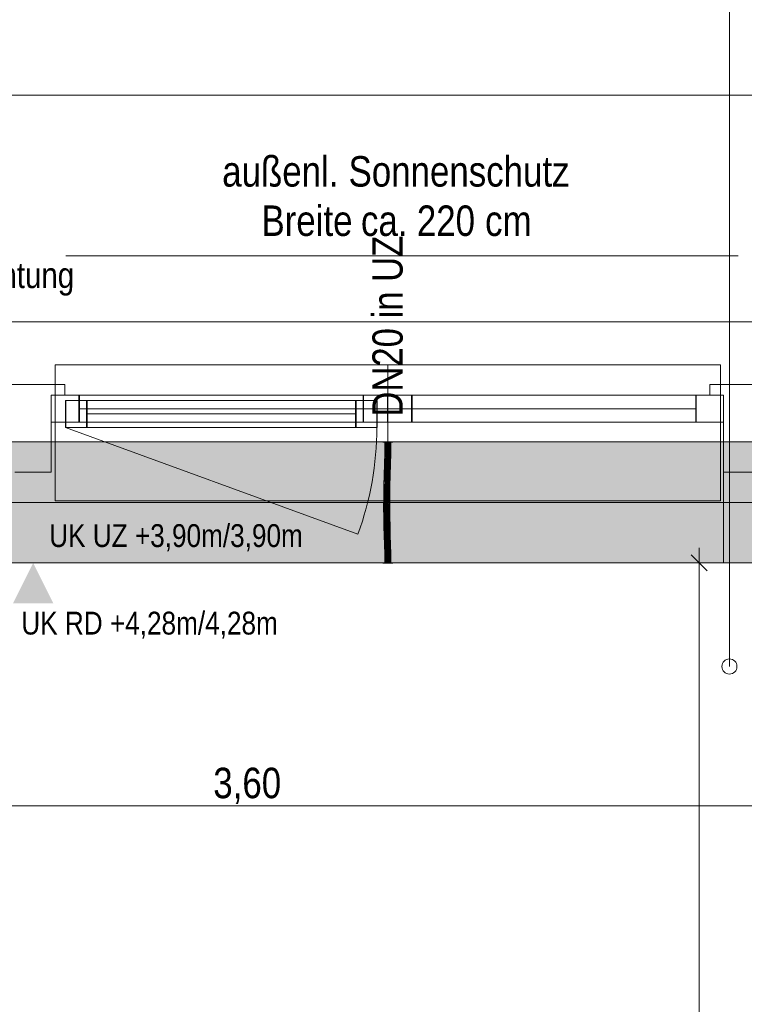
# Model space of a CAD drawing. Extents: x -720 to 300, y 62 to 1162.
# Tile 91 of 256: x -510 to -462, y 967 to 1032. Entities that reach past the tile are written whole.
import ezdxf
from ezdxf.lldxf.tags import DXFTag

# ---------------------------------------------------------------- set-up
doc = ezdxf.new("R2010")
doc.units = 0
doc.layers.get('0').update_dxf_attribs({"lineweight": 13})
for name, color, linetype, lineweight, true_color in [('00_Beschriftung UZ', 3, 'Continuous', 35, 0x00ff00), ('30 -33 Aussenwände- 7 Fassade_ Elemente', 7, 'Continuous', 9, 0x00aacc), ('30 -35 Decken- 1 Konstruktion-Träger- Stahlbeton', 7, 'Continuous', 13, 0x33aa00), ('70 -72 Beschriftung- 2 Beschriftung Bauteile', 7, 'Continuous', 9, 0x9999ff), ('70 -75 Raumstempel-2 Verweislinie', 7, 'Continuous', 9, 0xff6600), ('70 -76 Bemaßung- 2 Allgemein', 9, 'Continuous', 5, 0x808080), ('E_Leerrohr 20', 7, 'Continuous', 13, 0xcc0099), ('E_Leerrohr 20-Shading', 7, 'Continuous', 13, 0xcc0099), ('iwb_Schraffur_Unterzug', 7, 'Continuous', 5, 0xffffcc)]:
    doc.layers.add(name, color=color, linetype=linetype, lineweight=lineweight, true_color=true_color)
for name, color, linetype, lineweight in [('30 -33 Aussenwände- 8 Sonnenschutz', 7, 'Continuous', 9), ('70 -71 Achsen- 1 Gebäudeachsen', 7, 'STRICHPUNKT2-A06G93UB8I', 18), ('Detailelementbeschriftung', 7, 'Continuous', 9), ('Keine-1', 7, 'Continuous', 15)]:
    doc.layers.add(name, color=color, linetype=linetype, lineweight=lineweight)
doc.styles.get("Standard").update_dxf_attribs({"font": 'ARIALN.TTF'})
tags = doc.linetypes.add('fein_strichliert-A06G93UC8I', pattern=[4, 1, -2, 1]).pattern_tags.tags
tags[8:9] = [DXFTag(74, 4), DXFTag(75, 0), DXFTag(340, '0'), DXFTag(46, 0.0), DXFTag(50, 0.0), DXFTag(44, 0.0), DXFTag(45, 0.0)]
tags[6:7] = [DXFTag(74, 4), DXFTag(75, 0), DXFTag(340, '0'), DXFTag(46, 0.0), DXFTag(50, 0.0), DXFTag(44, 0.0), DXFTag(45, 0.0)]
tags[4:5] = [DXFTag(74, 4), DXFTag(75, 0), DXFTag(340, '0'), DXFTag(46, 0.0), DXFTag(50, 0.0), DXFTag(44, 0.0), DXFTag(45, 0.0)]
tags = doc.linetypes.add('STRICHPUNKT2', pattern=[12.7, 6.35, -3.175, 0, -3.175]).pattern_tags.tags
tags[10:11] = [DXFTag(74, 4), DXFTag(75, 0), DXFTag(340, '0'), DXFTag(46, 0.0), DXFTag(50, 0.0), DXFTag(44, 0.0), DXFTag(45, 0.0)]
tags[8:9] = [DXFTag(74, 4), DXFTag(75, 0), DXFTag(340, '0'), DXFTag(46, 0.0), DXFTag(50, 0.0), DXFTag(44, 0.0), DXFTag(45, 0.0)]
tags[6:7] = [DXFTag(74, 4), DXFTag(75, 0), DXFTag(340, '0'), DXFTag(46, 0.0), DXFTag(50, 0.0), DXFTag(44, 0.0), DXFTag(45, 0.0)]
tags[4:5] = [DXFTag(74, 4), DXFTag(75, 0), DXFTag(340, '0'), DXFTag(46, 0.0), DXFTag(50, 0.0), DXFTag(44, 0.0), DXFTag(45, 0.0)]
tags = doc.linetypes.add('STRICHPUNKT2-A06G93UB8I', pattern=[12.7, 6.35, -3.175, 0, -3.175]).pattern_tags.tags
tags[10:11] = [DXFTag(74, 4), DXFTag(75, 0), DXFTag(340, '0'), DXFTag(46, 0.0), DXFTag(50, 0.0), DXFTag(44, 0.0), DXFTag(45, 0.0)]
tags[8:9] = [DXFTag(74, 4), DXFTag(75, 0), DXFTag(340, '0'), DXFTag(46, 0.0), DXFTag(50, 0.0), DXFTag(44, 0.0), DXFTag(45, 0.0)]
tags[6:7] = [DXFTag(74, 4), DXFTag(75, 0), DXFTag(340, '0'), DXFTag(46, 0.0), DXFTag(50, 0.0), DXFTag(44, 0.0), DXFTag(45, 0.0)]
tags[4:5] = [DXFTag(74, 4), DXFTag(75, 0), DXFTag(340, '0'), DXFTag(46, 0.0), DXFTag(50, 0.0), DXFTag(44, 0.0), DXFTag(45, 0.0)]

# ---------------------------------------------------------------- blocks, each defined once
blk = doc.blocks.new('Shading-A06G93TR8I', base_point=(-485.948, 996.688))
at = {"layer": 'E_Leerrohr 20-Shading', "color": 213, "true_color": 0xd67fc0}
for points in [[(-485.953, 995.9), (-485.955, 996.688), (-486.153, 995.9), (-486.153, 996.688)], [(-485.953, 995.9), (-485.953, 996.688), (-485.955, 996.688)], [(-485.948, 996.688), (-485.953, 995.9), (-485.762, 996.512), (-485.753, 995.9)], [(-485.948, 996.688), (-485.953, 996.688), (-485.953, 995.9)], [(-485.948, 996.688), (-485.762, 996.512), (-485.769, 996.688)], [(-485.762, 996.512), (-485.765, 996.688), (-485.769, 996.688)], [(-485.753, 995.9), (-485.753, 996.688), (-485.765, 996.688)], [(-486.061, 995.9), (-486.283, 995.9), (-486.061, 995.888), (-486.283, 995.888)], [(-486.045, 995.888), (-486.045, 995.9), (-486.061, 995.888), (-486.061, 995.9)], [(-485.953, 995.888), (-485.953, 995.9), (-486.045, 995.888), (-486.045, 995.9)], [(-485.888, 995.9), (-485.953, 995.9), (-485.888, 995.888), (-485.953, 995.888)], [(-485.731, 995.888), (-485.731, 995.9), (-485.888, 995.888), (-485.888, 995.9)], [(-485.623, 995.888), (-485.623, 995.9), (-485.731, 995.888), (-485.731, 995.9)]]:
    blk.add_solid(points, dxfattribs=at)
blk = doc.blocks.new('Shading-A06G93TT8I', base_point=(-486.009, 1003.112))
at = {"layer": 'E_Leerrohr 20-Shading', "color": 213, "true_color": 0xd67fc0}
for points in [[(-486.18, 1003.912), (-486.283, 1003.912), (-486.18, 1003.9), (-486.283, 1003.9)], [(-486.108, 1003.9), (-486.108, 1003.912), (-486.18, 1003.9), (-486.18, 1003.912)], [(-486.009, 1003.112), (-486.153, 1003.9), (-486.153, 1003.112)], [(-486.009, 1003.112), (-486.012, 1003.393), (-486.153, 1003.9), (-486.022, 1003.9)], [(-486.094, 1003.9), (-486.094, 1003.912), (-486.108, 1003.9), (-486.108, 1003.912)], [(-486.065, 1003.912), (-486.094, 1003.912), (-486.065, 1003.9), (-486.094, 1003.9)], [(-486.045, 1003.912), (-486.065, 1003.912), (-486.045, 1003.9), (-486.065, 1003.9)], [(-486.042, 1003.9), (-486.042, 1003.912), (-486.045, 1003.9), (-486.045, 1003.912)], [(-486.04, 1003.912), (-486.042, 1003.912), (-486.04, 1003.9), (-486.042, 1003.9)], [(-486.04, 1003.9), (-485.953, 1003.9), (-486.04, 1003.912), (-485.953, 1003.912)], [(-486.012, 1003.393), (-486.016, 1003.9), (-486.022, 1003.9)], [(-485.997, 1003.112), (-486.002, 1003.9), (-486.009, 1003.112), (-486.016, 1003.9)], [(-485.973, 1003.9), (-486.002, 1003.9), (-485.971, 1003.112), (-485.997, 1003.112)], [(-485.953, 1003.9), (-485.973, 1003.9), (-485.953, 1003.468), (-485.954, 1003.322)], [(-485.954, 1003.322), (-485.973, 1003.9), (-485.955, 1003.112), (-485.971, 1003.112)], [(-485.954, 1003.322), (-485.953, 1003.295), (-485.953, 1003.468)], [(-485.888, 1003.912), (-485.953, 1003.912), (-485.888, 1003.9), (-485.953, 1003.9)], [(-485.904, 1003.9), (-485.953, 1003.9), (-485.95, 1003.112), (-485.953, 1003.295)], [(-485.904, 1003.9), (-485.95, 1003.112), (-485.909, 1003.112)], [(-485.904, 1003.9), (-485.909, 1003.112), (-485.835, 1003.9), (-485.847, 1003.112)], [(-485.742, 1003.9), (-485.743, 1003.912), (-485.888, 1003.9), (-485.888, 1003.912)], [(-485.835, 1003.9), (-485.847, 1003.112), (-485.801, 1003.9), (-485.817, 1003.112)], [(-485.817, 1003.112), (-485.753, 1003.112), (-485.801, 1003.9), (-485.753, 1003.9)], [(-485.738, 1003.912), (-485.743, 1003.912), (-485.738, 1003.9), (-485.742, 1003.9)], [(-485.682, 1003.9), (-485.682, 1003.912), (-485.738, 1003.9), (-485.738, 1003.912)], [(-485.682, 1003.9), (-485.623, 1003.9), (-485.682, 1003.912), (-485.623, 1003.912)], [(-485.953, 1003.295), (-485.954, 1003.322), (-485.954, 1003.112), (-485.955, 1003.112)], [(-485.954, 1003.112), (-485.953, 1003.112), (-485.953, 1003.295)], [(-485.953, 1003.295), (-485.953, 1003.112), (-485.95, 1003.112)]]:
    blk.add_solid(points, dxfattribs=at)
blk = doc.blocks.new('Shading-A06G93TV8I', base_point=(-486.053, 1003.177))
at = {"layer": 'E_Leerrohr 20-Shading', "color": 223, "true_color": 0xc67fb4}
for points in [[(-486.094, 1003.9), (-486.153, 1003.9), (-486.101, 1003.177), (-486.159, 1003.178)], [(-485.797, 1003.9), (-485.812, 1003.9), (-485.806, 1003.173), (-485.818, 1003.173)], [(-485.806, 1003.173), (-485.788, 1003.173), (-485.797, 1003.9), (-485.777, 1003.9)], [(-485.777, 1003.9), (-485.788, 1003.173), (-485.767, 1003.9), (-485.779, 1003.173)], [(-485.767, 1003.9), (-485.779, 1003.173), (-485.753, 1003.9), (-485.764, 1003.172)], [(-485.764, 1003.172), (-485.759, 1003.172), (-485.753, 1003.9)], [(-486.101, 1003.177), (-486.159, 1003.178), (-486.116, 1002.454), (-486.174, 1002.455)], [(-485.806, 1003.173), (-485.818, 1003.173), (-485.826, 1002.447), (-485.833, 1002.447)], [(-485.81, 1003.037), (-485.826, 1002.447), (-485.824, 1002.447)], [(-485.806, 1003.173), (-485.81, 1003.037), (-485.81, 1002.446), (-485.824, 1002.447)], [(-485.788, 1003.173), (-485.81, 1002.446), (-485.779, 1003.173), (-485.802, 1002.446)], [(-485.806, 1003.173), (-485.81, 1002.446), (-485.788, 1003.173)], [(-485.779, 1003.173), (-485.802, 1002.446), (-485.764, 1003.172), (-485.79, 1002.446)], [(-485.79, 1002.446), (-485.775, 1002.446), (-485.764, 1003.172), (-485.759, 1003.172)], [(-486.116, 1002.454), (-486.174, 1002.455), (-486.136, 1001.729), (-486.194, 1001.731)], [(-485.826, 1002.447), (-485.833, 1002.447), (-485.851, 1001.722), (-485.853, 1001.722)], [(-485.826, 1002.447), (-485.851, 1001.722), (-485.824, 1002.447), (-485.847, 1001.722)], [(-485.847, 1001.722), (-485.837, 1001.721), (-485.824, 1002.447), (-485.81, 1002.446)], [(-485.81, 1002.446), (-485.837, 1001.721), (-485.802, 1002.446), (-485.83, 1001.721)], [(-485.802, 1002.446), (-485.83, 1001.721), (-485.79, 1002.446), (-485.824, 1001.721)], [(-485.824, 1001.721), (-485.794, 1001.72), (-485.79, 1002.446), (-485.775, 1002.446)], [(-486.143, 1001.462), (-486.136, 1001.729), (-486.201, 1001.463), (-486.194, 1001.731)], [(-485.851, 1001.722), (-485.853, 1001.722), (-485.86, 1001.46)], [(-485.855, 1001.589), (-485.86, 1001.46), (-485.859, 1001.454)], [(-485.847, 1001.722), (-485.859, 1001.454), (-485.857, 1001.428)], [(-485.847, 1001.722), (-485.851, 1001.722), (-485.859, 1001.454), (-485.855, 1001.589)], [(-485.857, 1001.428), (-485.85, 1001.361), (-485.847, 1001.722), (-485.837, 1001.721)], [(-485.837, 1001.721), (-485.85, 1001.361), (-485.83, 1001.721), (-485.845, 1001.316)], [(-485.824, 1001.721), (-485.83, 1001.721), (-485.835, 1001.46), (-485.84, 1001.46)], [(-485.794, 1001.72), (-485.824, 1001.721), (-485.801, 1001.46), (-485.835, 1001.46)], [(-486.164, 1001.004), (-486.213, 1001.005), (-486.187, 1000.278), (-486.227, 1000.278)], [(-486.213, 1001.005), (-486.164, 1001.004), (-486.201, 1001.463), (-486.143, 1001.462)], [(-486.168, 1000.278), (-486.155, 1001.004), (-486.187, 1000.278), (-486.164, 1001.004)], [(-485.883, 1000.274), (-485.863, 1000.997), (-485.885, 1000.274), (-485.87, 1000.998)], [(-485.87, 1000.998), (-485.872, 1000.998), (-485.885, 1000.274)], [(-485.863, 1000.997), (-485.883, 1000.274), (-485.869, 1000.602), (-485.879, 1000.274)], [(-485.869, 1000.602), (-485.878, 1000.274), (-485.813, 1000.996), (-485.827, 1000.274)], [(-485.859, 1001.454), (-485.86, 1001.46), (-485.872, 1000.998)], [(-485.857, 1001.428), (-485.859, 1001.454), (-485.87, 1000.998), (-485.872, 1000.998)], [(-485.87, 1000.998), (-485.863, 1000.997), (-485.857, 1001.428), (-485.85, 1001.361)], [(-485.869, 1000.602), (-485.813, 1000.996), (-485.856, 1000.997)], [(-485.857, 1000.997), (-485.869, 1000.602), (-485.856, 1000.997)], [(-485.863, 1000.997), (-485.869, 1000.602), (-485.857, 1000.997)], [(-485.85, 1001.361), (-485.863, 1000.997), (-485.845, 1001.316), (-485.857, 1000.997)], [(-485.845, 1001.316), (-485.857, 1000.997), (-485.843, 1001.291), (-485.856, 1000.997)], [(-485.856, 1000.997), (-485.813, 1000.996), (-485.843, 1001.291)], [(-485.835, 1001.46), (-485.84, 1001.46), (-485.843, 1001.291), (-485.845, 1001.316)], [(-485.801, 1001.46), (-485.835, 1001.46), (-485.813, 1000.996), (-485.843, 1001.291)], [(-486.229, 999.745), (-486.191, 999.746), (-486.227, 1000.278), (-486.187, 1000.278)], [(-486.191, 999.746), (-486.171, 999.746), (-486.187, 1000.278), (-486.168, 1000.278)], [(-485.883, 1000.274), (-485.885, 1000.274), (-485.888, 999.749)], [(-485.878, 1000.274), (-485.884, 999.75), (-485.827, 1000.274), (-485.829, 999.75)], [(-485.883, 999.911), (-485.881, 999.985), (-485.884, 1000.128), (-485.883, 1000.274)], [(-485.883, 1000.274), (-485.881, 999.985), (-485.879, 1000.274)], [(-485.881, 999.985), (-485.878, 1000.274), (-485.879, 1000.274)], [(-485.879, 1000.274), (-485.878, 1000.274), (-485.869, 1000.602)], [(-486.171, 999.551), (-486.171, 999.746), (-486.23, 999.551), (-486.229, 999.745)], [(-486.171, 999.551), (-486.23, 999.551), (-486.164, 998.94), (-486.222, 998.939)], [(-485.888, 999.749), (-485.889, 999.552), (-485.887, 999.747)], [(-485.889, 999.552), (-485.886, 999.552), (-485.887, 999.747), (-485.884, 999.737)], [(-485.886, 999.552), (-485.889, 999.552), (-485.88, 998.945), (-485.881, 998.945)], [(-485.884, 1000.128), (-485.888, 999.749), (-485.887, 999.747)], [(-485.887, 999.747), (-485.883, 999.911), (-485.886, 999.911)], [(-485.884, 999.737), (-485.882, 999.911), (-485.887, 999.747), (-485.883, 999.911)], [(-485.883, 999.911), (-485.884, 1000.128), (-485.886, 999.911)], [(-485.886, 999.552), (-485.83, 999.552), (-485.884, 999.737)], [(-485.822, 998.947), (-485.83, 999.552), (-485.88, 998.945), (-485.886, 999.552)], [(-485.884, 999.75), (-485.884, 999.737), (-485.829, 999.75), (-485.83, 999.552)], [(-485.882, 999.911), (-485.881, 999.985), (-485.883, 999.911)], [(-486.164, 998.94), (-486.222, 998.939), (-486.149, 998.331), (-486.207, 998.329)], [(-485.822, 998.947), (-485.881, 998.945), (-485.807, 998.34), (-485.866, 998.338)], [(-486.149, 998.331), (-486.207, 998.329), (-486.131, 997.722), (-486.189, 997.72)], [(-485.807, 998.34), (-485.866, 998.338), (-485.789, 997.732), (-485.848, 997.73)], [(-486.131, 997.722), (-486.189, 997.72), (-486.113, 997.114), (-486.172, 997.112)], [(-485.789, 997.732), (-485.848, 997.73), (-485.772, 997.122), (-485.83, 997.121)], [(-486.113, 997.114), (-486.172, 997.112), (-486.1, 996.507), (-486.158, 996.506)], [(-485.772, 997.122), (-485.83, 997.121), (-485.758, 996.512), (-485.817, 996.511)], [(-486.1, 996.507), (-486.158, 996.506), (-486.094, 995.9), (-486.153, 995.9)], [(-485.758, 996.512), (-485.817, 996.511), (-485.753, 995.9), (-485.812, 995.9)]]:
    blk.add_solid(points, dxfattribs=at)
at = {"layer": 'E_Leerrohr 20-Shading', "color": 231, "true_color": 0xe17fc9}
for points in [[(-486.097, 1003.177), (-486.075, 1003.9), (-486.101, 1003.177), (-486.083, 1003.9)], [(-486.083, 1003.9), (-486.094, 1003.9), (-486.101, 1003.177)], [(-486.053, 1003.177), (-486.06, 1003.9), (-486.097, 1003.177), (-486.075, 1003.9)], [(-486.032, 1003.176), (-486.036, 1003.9), (-486.053, 1003.177), (-486.06, 1003.9)], [(-485.988, 1003.176), (-485.988, 1003.9), (-486.032, 1003.176), (-486.036, 1003.9)], [(-485.959, 1003.175), (-485.953, 1003.9), (-485.988, 1003.176), (-485.988, 1003.9)], [(-485.953, 1003.9), (-485.959, 1003.175), (-485.955, 1003.175)], [(-485.949, 1003.175), (-485.953, 1003.9), (-485.955, 1003.175)], [(-485.818, 1003.173), (-485.812, 1003.9), (-485.949, 1003.175), (-485.953, 1003.9)], [(-486.05, 1002.452), (-486.053, 1003.177), (-486.113, 1002.575), (-486.097, 1003.177)], [(-486.097, 1003.177), (-486.101, 1003.177), (-486.113, 1002.575)], [(-486.031, 1002.452), (-486.032, 1003.176), (-486.05, 1002.452), (-486.053, 1003.177)], [(-486.031, 1002.452), (-485.988, 1003.176), (-486.032, 1003.176)], [(-486.031, 1002.452), (-485.996, 1002.451), (-485.988, 1003.176), (-485.988, 1003.036)], [(-485.996, 1002.451), (-485.992, 1002.451), (-485.988, 1003.036)], [(-485.975, 1002.45), (-485.959, 1003.175), (-485.992, 1002.451), (-485.988, 1003.176)], [(-485.949, 1003.175), (-485.959, 1003.175), (-485.938, 1002.449), (-485.975, 1002.45)], [(-485.833, 1002.447), (-485.818, 1003.173), (-485.938, 1002.449), (-485.949, 1003.175)], [(-486.05, 1002.452), (-486.116, 1002.454), (-486.05, 1001.727), (-486.136, 1001.729)], [(-486.05, 1002.452), (-486.113, 1002.575), (-486.116, 1002.454)], [(-486.033, 1001.727), (-486.031, 1002.452), (-486.05, 1001.727), (-486.05, 1002.452)], [(-486.033, 1001.727), (-486.007, 1001.726), (-486.031, 1002.452), (-485.996, 1002.451)], [(-486.007, 1001.726), (-485.999, 1001.726), (-485.996, 1002.451), (-485.992, 1002.451)], [(-485.994, 1001.726), (-485.975, 1002.45), (-485.999, 1001.726), (-485.992, 1002.451)], [(-485.833, 1002.447), (-485.975, 1002.45), (-485.853, 1001.722), (-485.994, 1001.726)], [(-486.135, 1001.004), (-486.132, 1001.011), (-486.143, 1001.462), (-486.142, 1001.503)], [(-486.142, 1001.503), (-486.141, 1001.462), (-486.136, 1001.729), (-486.091, 1001.462)], [(-486.049, 1001.461), (-486.05, 1001.727), (-486.091, 1001.462), (-486.136, 1001.729)], [(-486.033, 1001.727), (-486.05, 1001.727), (-486.035, 1001.128), (-486.049, 1001.213)], [(-486.033, 1001.727), (-486.035, 1001.128), (-486.007, 1001.726), (-486.01, 1001.534)], [(-486.01, 1001.534), (-486.035, 1001.128), (-486.018, 1001.029)], [(-485.999, 1001.726), (-486.01, 1001.534), (-486.013, 1001.001), (-486.018, 1001.029)], [(-486, 1001.589), (-485.999, 1001.726), (-486.013, 1001.001)], [(-486.001, 1001.461), (-486, 1001.589), (-486.013, 1001.001)], [(-486.01, 1001.534), (-485.999, 1001.726), (-486.007, 1001.726)], [(-486.001, 1001.461), (-485.994, 1001.726), (-485.999, 1001.726)], [(-485.86, 1001.46), (-485.853, 1001.722), (-486.001, 1001.461), (-485.994, 1001.726)], [(-486.135, 1001.004), (-486.155, 1001.004), (-486.125, 1000.277), (-486.168, 1000.278)], [(-486.143, 1001.462), (-486.155, 1001.004), (-486.135, 1001.004)], [(-486.141, 1001.462), (-486.132, 1001.011), (-486.091, 1001.462), (-486.049, 1001.213)], [(-486.132, 1001.011), (-486.135, 1001.004), (-486.132, 1001.003)], [(-486.125, 1000.277), (-486.123, 1000.277), (-486.135, 1001.004), (-486.132, 1001.003)], [(-486.049, 1001.002), (-486.049, 1001.213), (-486.132, 1001.003), (-486.132, 1001.011)], [(-486.123, 1000.277), (-486.045, 1000.276), (-486.132, 1001.003), (-486.049, 1001.002)], [(-486.049, 1001.213), (-486.049, 1001.461), (-486.091, 1001.462)], [(-486.049, 1001.002), (-486.035, 1001.001), (-486.049, 1001.213), (-486.035, 1001.128)], [(-486.034, 1000.276), (-486.035, 1001.001), (-486.045, 1000.276), (-486.049, 1001.002)], [(-486.035, 1001.128), (-486.035, 1001.001), (-486.018, 1001.029), (-486.018, 1001.001)], [(-486.034, 1000.276), (-486.027, 1000.276), (-486.035, 1001.001), (-486.018, 1001.001)], [(-486.027, 1000.276), (-486.013, 1001.001), (-486.018, 1001.001)], [(-486.009, 1001.001), (-486.013, 1001.001), (-486.024, 1000.276), (-486.027, 1000.276)], [(-485.901, 1000.275), (-485.91, 1000.998), (-486.024, 1000.276), (-486.009, 1001.001)], [(-486.018, 1001.001), (-486.013, 1001.001), (-486.018, 1001.029)], [(-486.001, 1001.461), (-486.013, 1001.001), (-485.998, 1001.461), (-486.009, 1001.001)], [(-486.009, 1001.001), (-485.91, 1000.998), (-485.998, 1001.461), (-485.919, 1001.461)], [(-485.91, 1000.998), (-485.872, 1000.998), (-485.919, 1001.461), (-485.86, 1001.46)], [(-485.885, 1000.274), (-485.872, 1000.998), (-485.901, 1000.275), (-485.91, 1000.998)], [(-486.122, 1000.036), (-486.168, 1000.278), (-486.165, 999.551), (-486.171, 999.746)], [(-486.125, 1000.277), (-486.168, 1000.278), (-486.122, 1000.036)], [(-486.038, 999.747), (-486.045, 1000.276), (-486.122, 1000.036), (-486.125, 1000.277)], [(-486.036, 999.585), (-486.034, 1000.276), (-486.045, 1000.276)], [(-486.034, 1000.276), (-486.036, 999.585), (-486.032, 1000.125), (-486.03, 999.551)], [(-486.029, 999.748), (-486.027, 1000.276), (-486.034, 1000.276)], [(-486.029, 999.748), (-485.899, 999.749), (-486.027, 1000.276), (-485.901, 1000.275)], [(-485.899, 999.749), (-485.888, 999.749), (-485.901, 1000.275), (-485.885, 1000.274)], [(-486.171, 999.746), (-486.171, 999.551), (-486.165, 999.551)], [(-486.165, 999.551), (-486.171, 999.551), (-486.151, 998.94), (-486.164, 998.94)], [(-486.122, 1000.005), (-486.122, 1000.036), (-486.12, 999.551), (-486.165, 999.551)], [(-486.151, 998.94), (-486.126, 998.941), (-486.165, 999.551), (-486.12, 999.551)], [(-486.126, 998.941), (-486.112, 998.941), (-486.12, 999.551), (-486.117, 999.551)], [(-486.038, 999.747), (-486.122, 1000.036), (-486.067, 999.747)], [(-486.122, 1000.036), (-486.119, 999.746), (-486.067, 999.747)], [(-486.117, 999.551), (-486.122, 1000.005), (-486.12, 999.551)], [(-486.119, 999.746), (-486.036, 999.585), (-486.067, 999.747)], [(-486.119, 999.746), (-486.117, 999.551), (-486.036, 999.585), (-486.036, 999.551)], [(-486.023, 998.943), (-486.036, 999.551), (-486.112, 998.941), (-486.117, 999.551)], [(-486.036, 999.585), (-486.038, 999.747), (-486.067, 999.747)], [(-486.036, 999.551), (-486.03, 999.551), (-486.036, 999.585)], [(-486.022, 998.943), (-486.03, 999.551), (-486.023, 998.943), (-486.036, 999.551)], [(-486.03, 999.551), (-486.029, 999.748), (-486.032, 1000.125)], [(-486.03, 999.551), (-485.898, 999.552), (-486.029, 999.748), (-485.899, 999.749)], [(-485.898, 999.552), (-486.03, 999.551), (-485.904, 998.945), (-486.022, 998.943)], [(-485.881, 998.945), (-485.889, 999.552), (-485.904, 998.945), (-485.898, 999.552)], [(-485.898, 999.552), (-485.889, 999.552), (-485.899, 999.749), (-485.888, 999.749)], [(-486.151, 998.94), (-486.164, 998.94), (-486.138, 998.331), (-486.149, 998.331)], [(-486.138, 998.331), (-486.137, 998.331), (-486.151, 998.94), (-486.126, 998.941)], [(-486.137, 998.331), (-486.109, 998.332), (-486.126, 998.941), (-486.112, 998.941)], [(-486.007, 998.334), (-486.022, 998.943), (-486.109, 998.332), (-486.112, 998.941)], [(-485.881, 998.945), (-486.022, 998.943), (-485.866, 998.338), (-486.007, 998.334)], [(-486.138, 998.331), (-486.149, 998.331), (-486.125, 997.722), (-486.131, 997.722)], [(-486.106, 997.722), (-486.109, 998.332), (-486.125, 997.722), (-486.138, 998.331)], [(-485.989, 997.726), (-486.007, 998.334), (-486.106, 997.722), (-486.109, 998.332)], [(-485.866, 998.338), (-486.007, 998.334), (-485.848, 997.73), (-485.989, 997.726)], [(-486.125, 997.722), (-486.131, 997.722), (-486.113, 997.114)], [(-486.103, 997.114), (-486.106, 997.722), (-486.113, 997.114), (-486.125, 997.722)], [(-485.972, 997.117), (-485.989, 997.726), (-486.103, 997.114), (-486.106, 997.722)], [(-485.848, 997.73), (-485.989, 997.726), (-485.83, 997.121), (-485.972, 997.117)], [(-486.103, 997.114), (-486.113, 997.114), (-486.1, 996.507)], [(-485.958, 996.509), (-485.972, 997.117), (-486.1, 996.507), (-486.103, 997.114)], [(-485.83, 997.121), (-485.972, 997.117), (-485.817, 996.511), (-485.958, 996.509)], [(-485.958, 996.509), (-486.1, 996.507), (-485.953, 995.9), (-486.094, 995.9)], [(-485.817, 996.511), (-485.958, 996.509), (-485.812, 995.9), (-485.953, 995.9)]]:
    blk.add_solid(points, dxfattribs=at)
blk = doc.blocks.new('Referenz-A06G93UD8I')
at = {"layer": '00_Beschriftung UZ', "color": 0, "lineweight": -2}
for points in [[(-510.752, 998.583), (-509.42, 995.912), (-508.081, 998.581)], [(-510.752, 993.242), (-509.42, 995.912), (-508.081, 993.243)]]:
    blk.add_solid(points, dxfattribs=at)
at = {"layer": '30 -33 Aussenwände- 7 Fassade_ Elemente', "color": 0, "linetype": 'Continuous', "lineweight": -2, "ltscale": 0.13}
for p, q in [((-458.253, 1011.852), (-607.453, 1011.852)), ((-507.32, 1007.712), (-511.52, 1007.712)), ((-507.32, 1007.012), (-507.32, 1007.712)), ((-461.353, 1007.712), (-464.653, 1007.712)), ((-464.653, 1007.712), (-464.653, 1007.012)), ((-508.22, 1007.012), (-507.32, 1007.012)), ((-508.22, 1007.012), (-485.986, 1007.012)), ((-508.22, 1005.212), (-508.22, 1007.012)), ((-508.22, 1005.212), (-508.22, 1007.012)), ((-508.22, 1001.912), (-508.22, 1007.012)), ((-508.22, 1007.012), (-506.386, 1007.012)), ((-506.386, 1007.012), (-506.386, 1005.212)), ((-487.586, 1005.212), (-487.586, 1007.012)), ((-487.586, 1007.012), (-485.986, 1007.012)), ((-485.986, 1005.212), (-485.986, 1007.012)), ((-485.986, 1007.012), (-463.753, 1007.012)), ((-485.986, 1007.012), (-484.386, 1007.012)), ((-485.986, 1007.012), (-485.986, 1005.212)), ((-484.386, 1007.012), (-484.386, 1005.212)), ((-465.586, 1007.012), (-463.753, 1007.012)), ((-465.586, 1005.212), (-465.586, 1007.012)), ((-464.653, 1007.012), (-463.753, 1007.012)), ((-463.753, 1007.012), (-463.753, 1005.212)), ((-463.753, 1007.012), (-463.753, 1001.912)), ((-463.753, 1007.012), (-463.753, 1005.212)), ((-507.286, 1006.662), (-486.686, 1006.662)), ((-507.286, 1004.862), (-507.286, 1006.662)), ((-507.286, 1006.662), (-505.886, 1006.662)), ((-507.286, 1004.862), (-507.286, 1006.662)), ((-505.886, 1006.662), (-505.886, 1004.862)), ((-488.086, 1004.862), (-488.086, 1006.662)), ((-488.086, 1006.662), (-486.686, 1006.662)), ((-486.686, 1006.662), (-486.686, 1004.862)), ((-486.686, 1006.662), (-486.686, 1004.862)), ((-484.386, 1006.112), (-465.586, 1006.112)), ((-488.086, 1005.762), (-505.886, 1005.762)), ((-485.986, 1005.212), (-508.22, 1005.212)), ((-506.386, 1005.212), (-508.22, 1005.212)), ((-505.886, 1004.862), (-507.286, 1004.862)), ((-486.686, 1004.862), (-507.286, 1004.862)), ((-486.686, 1004.862), (-488.086, 1004.862)), ((-485.986, 1005.212), (-487.586, 1005.212)), ((-484.386, 1005.212), (-485.986, 1005.212)), ((-463.753, 1005.212), (-485.986, 1005.212)), ((-463.753, 1005.212), (-465.586, 1005.212)), ((-510.62, 1001.912), (-508.22, 1001.912)), ((-463.753, 995.912), (-463.753, 1001.912)), ((-463.753, 1001.912), (-461.353, 1001.912)), ((-604.353, 995.912), (-461.353, 995.912)), ((-461.353, 995.912), (-463.753, 995.912))]:
    blk.add_line(p, q, dxfattribs=at)
at = {"layer": '30 -33 Aussenwände- 7 Fassade_ Elemente', "color": 0, "lineweight": -2}
for p, q in [((-507.953, 1009.012), (-485.953, 1009.012)), ((-507.953, 1007.012), (-507.953, 1009.012)), ((-507.953, 1009.012), (-463.953, 1009.012)), ((-485.953, 1009.012), (-463.953, 1009.012)), ((-485.953, 1007.012), (-485.953, 1009.012)), ((-463.953, 1009.012), (-463.953, 1007.012)), ((-507.953, 1005.212), (-507.953, 1007.012)), ((-507.953, 1007.012), (-506.353, 1007.012)), ((-506.353, 1007.012), (-487.553, 1007.012)), ((-506.353, 1007.012), (-465.553, 1007.012)), ((-506.353, 1007.012), (-506.353, 1005.212)), ((-485.953, 1007.012), (-487.553, 1007.012)), ((-487.553, 1007.012), (-487.553, 1005.212)), ((-485.953, 1007.012), (-484.353, 1007.012)), ((-485.953, 1005.212), (-485.953, 1007.012)), ((-484.353, 1005.212), (-484.353, 1007.012)), ((-484.353, 1007.012), (-465.553, 1007.012)), ((-465.553, 1005.212), (-465.553, 1007.012)), ((-463.953, 1007.012), (-465.553, 1007.012)), ((-463.953, 1005.212), (-463.953, 1007.012)), ((-507.253, 1004.862), (-507.253, 1006.662)), ((-507.253, 1006.662), (-505.853, 1006.662)), ((-465.553, 1006.112), (-506.353, 1006.112)), ((-505.853, 1004.862), (-505.853, 1006.662)), ((-505.853, 1006.662), (-488.053, 1006.662)), ((-488.053, 1006.662), (-486.653, 1006.662)), ((-488.053, 1004.862), (-488.053, 1006.662)), ((-486.653, 1004.862), (-486.653, 1006.662)), ((-465.553, 1006.112), (-484.353, 1006.112)), ((-505.853, 1005.762), (-488.053, 1005.762)), ((-507.953, 1005.212), (-507.953, 1000.012)), ((-506.353, 1005.212), (-507.953, 1005.212)), ((-505.853, 1004.862), (-507.253, 1004.862)), ((-465.553, 1005.212), (-506.353, 1005.212)), ((-488.053, 1004.862), (-505.853, 1004.862)), ((-486.653, 1004.862), (-488.053, 1004.862)), ((-487.553, 1005.212), (-485.953, 1005.212)), ((-485.953, 1005.212), (-485.953, 1000.012)), ((-484.353, 1005.212), (-485.953, 1005.212)), ((-465.553, 1005.212), (-484.353, 1005.212)), ((-465.553, 1005.212), (-463.953, 1005.212)), ((-463.953, 1000.012), (-463.953, 1005.212)), ((-507.953, 1000.012), (-485.953, 1000.012)), ((-507.953, 1000.012), (-463.953, 1000.012)), ((-485.953, 1000.012), (-463.953, 1000.012))]:
    blk.add_line(p, q, dxfattribs=at)
at = {"layer": '30 -33 Aussenwände- 7 Fassade_ Elemente', "color": 0, "linetype": 'fein_strichliert-A06G93UC8I', "lineweight": -2, "ltscale": 0.13}
blk.add_line((-507.286, 1004.862), (-487.929, 997.817), dxfattribs=at)
blk.add_ellipse((-507.286, 1004.862), major_axis=(19.358, -7.046), ratio=1, start_param=0, end_param=0.349066, dxfattribs=at)
at = {"layer": '30 -33 Aussenwände- 8 Sonnenschutz', "color": 0, "linetype": 'Continuous', "lineweight": -2, "ltscale": 0.13}
blk.add_line((-507.253, 1016.225), (-462.786, 1016.225), dxfattribs=at)
at = {"layer": '30 -35 Decken- 1 Konstruktion-Träger- Stahlbeton', "color": 0, "linetype": 'fein_strichliert-A06G93UC8I', "lineweight": -2, "ltscale": 0.13}
for p, q in [((76.456, 1003.912), (-682.362, 1003.912)), ((76.456, 995.912), (-682.362, 995.912))]:
    blk.add_line(p, q, dxfattribs=at)
at = {"layer": '70 -71 Achsen- 1 Gebäudeachsen', "color": 0, "linetype": 'STRICHPUNKT2-A06G93UB8I', "lineweight": -2, "ltscale": 0.13}
blk.add_line((-682.362, 999.912), (76.456, 999.912), dxfattribs=at)
at = {"layer": '70 -75 Raumstempel-2 Verweislinie', "color": 0, "linetype": 'Continuous', "lineweight": -2, "ltscale": 0.13}
blk.add_line((-463.354, 1104.852), (-463.354, 989.062), dxfattribs=at)
at = {"layer": '70 -75 Raumstempel-2 Verweislinie', "color": 0, "linetype": 'ByBlock', "lineweight": -2, "ltscale": 0.13}
blk.add_circle((-463.354, 989.062), 0.5, dxfattribs=at)
at = {"layer": '70 -76 Bemaßung- 2 Allgemein', "color": 0, "linetype": 'Continuous', "lineweight": -2, "ltscale": 0.13}
for p, q in [((-460.413, 1026.852), (-605.293, 1026.852)), ((-465.884, 996.443), (-464.822, 995.382)), ((-465.353, 996.912), (-465.353, 994.852)), ((-462.853, 995.912), (-466.353, 995.912)), ((-465.353, 906.673), (-465.353, 994.852)), ((-460.415, 979.853), (-530.295, 979.853))]:
    blk.add_line(p, q, dxfattribs=at)
at = {"layer": 'Keine-1', "color": 0, "linetype": 'fein_strichliert-A06G93UC8I', "lineweight": -2, "ltscale": 0.13}
blk.add_line((-682.362, 1011.85), (76.456, 1011.851), dxfattribs=at)
at = {"layer": '00_Beschriftung UZ', "color": 0, "linetype": 'ByBlock', "lineweight": -2, "ltscale": 0.13, "char_height": 1.51033, "attachment_point": 1}
for s, insert in [('{\\fArial Narrow;UK UZ +3,90m/3,90m}', (-508.356, 998.475)), ('{\\fArial Narrow;UK RD +4,28m/4,28m}', (-510.201, 992.687))]:
    blk.add_mtext(s, dxfattribs=dict(at, insert=insert))
at = {"layer": '30 -33 Aussenwände- 8 Sonnenschutz', "color": 0, "linetype": 'Continuous', "lineweight": -2, "ltscale": 0.13, "char_height": 2.01377, "attachment_point": 1}
for s, insert in [('{\\fArial Narrow;außenl.}', (-496.911, 1022.815)), ('{\\fArial Narrow;Sonnenschutz}', (-488.551, 1022.815)), ('{\\fArial Narrow;Breite}', (-494.314, 1019.552)), ('{\\fArial Narrow;220}', (-484.033, 1019.552)), ('{\\fArial Narrow;ca.}', (-487.728, 1019.552)), ('{\\fArial Narrow;cm}', (-479.519, 1019.552))]:
    blk.add_mtext(s, dxfattribs=dict(at, insert=insert))
at = {"layer": '70 -72 Beschriftung- 2 Beschriftung Bauteile', "color": 0, "linetype": 'Continuous', "lineweight": -2, "ltscale": 0.13, "insert": (-527.602, 1015.792), "char_height": 1.7, "attachment_point": 1}
blk.add_mtext('{\\fArial Narrow;Außenkante Aufkantung}', dxfattribs=at)
at = {"layer": '70 -76 Bemaßung- 2 Allgemein', "color": 0, "linetype": 'Continuous', "lineweight": -2, "ltscale": 0.13, "insert": (-497.5, 982.368), "char_height": 2.01377, "attachment_point": 1}
blk.add_mtext('{\\fArial Narrow;3,60}', dxfattribs=at)
blk = doc.blocks.new('Referenz-A06G93UF8I')
at = {"layer": 'iwb_Schraffur_Unterzug', "linetype": 'Continuous', "ltscale": 0.13}
for points in [[(-682.362, 1003.912), (76.456, 1003.912), (76.456, 1001.038)], [(-682.362, 1003.912), (76.456, 1001.038), (-682.362, 1000.171)], [(-682.362, 1000.171), (76.456, 1001.038), (76.456, 998.786)], [(-682.362, 1000.171), (76.456, 998.786), (-682.362, 999.653)], [(-682.362, 999.653), (76.456, 998.786), (76.456, 995.912)], [(-682.362, 999.653), (76.456, 995.912), (-682.362, 995.912)]]:
    blk.add_solid(points, dxfattribs=at)
blk = doc.blocks.new('Enddeckel-A06G93X18I')
at = {"color": 0, "linetype": 'ByBlock', "lineweight": -2, "ltscale": 0.13}
for p, q in [((-486.153, 996.688), (-486.153, 995.9)), ((-486.036, 996.688), (-486.153, 996.688)), ((-485.87, 996.688), (-486.036, 996.688)), ((-485.753, 996.688), (-485.87, 996.688)), ((-485.753, 995.9), (-485.753, 996.688)), ((-486.283, 995.9), (-486.283, 995.888)), ((-486.09, 995.9), (-486.283, 995.9)), ((-486.09, 995.888), (-486.283, 995.888)), ((-486.036, 995.9), (-486.153, 995.9)), ((-485.816, 995.9), (-486.09, 995.9)), ((-485.816, 995.888), (-486.09, 995.888)), ((-485.87, 995.9), (-486.036, 995.9)), ((-485.753, 995.9), (-485.87, 995.9)), ((-485.623, 995.9), (-485.816, 995.9)), ((-485.623, 995.888), (-485.816, 995.888)), ((-485.623, 995.888), (-485.623, 995.9))]:
    blk.add_line(p, q, dxfattribs=at)
at = {"color": 0, "linetype": 'STRICHPUNKT2', "lineweight": 5, "ltscale": 0.13}
blk.add_line((-485.953, 995.9), (-485.953, 996.688), dxfattribs=at)
blk = doc.blocks.new('Enddeckel-A06G93X38I')
at = {"color": 0, "linetype": 'ByBlock', "lineweight": -2, "ltscale": 0.13}
for p, q in [((-486.283, 1003.912), (-486.283, 1003.9)), ((-486.283, 1003.912), (-486.09, 1003.912)), ((-486.283, 1003.9), (-486.09, 1003.9)), ((-486.153, 1003.9), (-486.153, 1003.112)), ((-486.153, 1003.9), (-486.036, 1003.9)), ((-486.09, 1003.912), (-485.816, 1003.912)), ((-486.09, 1003.9), (-485.816, 1003.9)), ((-486.036, 1003.9), (-485.87, 1003.9)), ((-485.87, 1003.9), (-485.753, 1003.9)), ((-485.816, 1003.912), (-485.623, 1003.912)), ((-485.816, 1003.9), (-485.623, 1003.9)), ((-485.753, 1003.112), (-485.753, 1003.9)), ((-485.623, 1003.9), (-485.623, 1003.912)), ((-486.153, 1003.112), (-486.036, 1003.112)), ((-486.036, 1003.112), (-485.87, 1003.112)), ((-485.87, 1003.112), (-485.753, 1003.112))]:
    blk.add_line(p, q, dxfattribs=at)
at = {"color": 0, "linetype": 'STRICHPUNKT2', "lineweight": 5, "ltscale": 0.13}
blk.add_line((-485.953, 1003.9), (-485.953, 1003.112), dxfattribs=at)
blk = doc.blocks.new('Flexrohr-A06G93X58I')
at = {"color": 0, "linetype": 'ByBlock', "lineweight": -2, "ltscale": 0.13}
for p, q in [((-486.153, 1003.9), (-486.159, 1003.178)), ((-486.153, 1003.9), (-485.753, 1003.9)), ((-486.144, 1003.502), (-485.768, 1003.499)), ((-485.753, 1003.9), (-485.759, 1003.172)), ((-486.159, 1003.178), (-486.175, 1002.455)), ((-486.149, 1003.103), (-485.773, 1003.097)), ((-485.759, 1003.172), (-485.775, 1002.446)), ((-486.175, 1002.455), (-486.194, 1001.731)), ((-486.167, 1002.305), (-485.791, 1002.296)), ((-486.157, 1002.704), (-485.781, 1002.696)), ((-485.775, 1002.446), (-485.794, 1001.72)), ((-486.194, 1001.731), (-486.213, 1001.005)), ((-486.188, 1001.505), (-485.812, 1001.496)), ((-486.177, 1001.905), (-485.802, 1001.896)), ((-485.794, 1001.72), (-485.813, 1000.996)), ((-486.213, 1001.005), (-486.227, 1000.278)), ((-486.199, 1001.105), (-485.823, 1001.096)), ((-485.813, 1000.996), (-485.827, 1000.274)), ((-486.227, 1000.278), (-486.23, 999.551)), ((-486.214, 1000.303), (-485.838, 1000.299)), ((-486.207, 1000.704), (-485.831, 1000.697)), ((-485.827, 1000.274), (-485.83, 999.552)), ((-486.23, 999.551), (-486.222, 998.939)), ((-486.216, 999.902), (-485.84, 999.9)), ((-485.83, 999.552), (-485.822, 998.947)), ((-486.222, 998.939), (-486.207, 998.329)), ((-486.217, 999.5), (-485.841, 999.502)), ((-486.212, 999.098), (-485.836, 999.104)), ((-485.822, 998.947), (-485.807, 998.34)), ((-486.207, 998.329), (-486.189, 997.72)), ((-486.204, 998.697), (-485.828, 998.705)), ((-486.194, 998.296), (-485.818, 998.306)), ((-485.807, 998.34), (-485.789, 997.732)), ((-486.189, 997.72), (-486.171, 997.112)), ((-486.182, 997.896), (-485.806, 997.907)), ((-485.789, 997.732), (-485.772, 997.122)), ((-486.171, 997.496), (-485.795, 997.507)), ((-486.171, 997.112), (-486.158, 996.506)), ((-486.159, 997.097), (-485.783, 997.106)), ((-485.772, 997.122), (-485.758, 996.512)), ((-486.158, 996.506), (-486.153, 995.9)), ((-486.15, 996.698), (-485.775, 996.705)), ((-486.144, 996.3), (-485.768, 996.304)), ((-485.758, 996.512), (-485.753, 995.9)), ((-486.153, 995.9), (-485.753, 995.9)), ((-486.141, 995.902), (-485.765, 995.902))]:
    blk.add_line(p, q, dxfattribs=at)
blk = doc.blocks.new('Einzeiliger Text-A06G93X78I')
at = {"color": 0, "lineweight": -2, "insert": (-486.973, 1005.589), "char_height": 2, "attachment_point": 1, "rotation": 90}
blk.add_mtext('{\\fArial Narrow;DN20 in UZ}', dxfattribs=at)

msp = doc.modelspace()

# ---------------------------------------------------------------- block references
at = {"color": 8, "lineweight": 13, "ltscale": 0.13, "true_color": 0x808080}
msp.add_blockref('Referenz-A06G93UD8I', (0, 0), dxfattribs=at)
at = {"color": 8, "lineweight": 25, "ltscale": 0.25, "true_color": 0x808080}
msp.add_blockref('Referenz-A06G93UF8I', (0, 0), dxfattribs=at)
at = {"layer": 'Detailelementbeschriftung', "ltscale": 0.13}
msp.add_blockref('Einzeiliger Text-A06G93X78I', (0, 0), dxfattribs=at)
at = {"layer": 'E_Leerrohr 20'}
for name, p in [('Shading-A06G93TT8I', (-486.009, 1003.112)), ('Shading-A06G93TV8I', (-486.053, 1003.177)), ('Shading-A06G93TR8I', (-485.948, 996.688))]:
    msp.add_blockref(name, p, dxfattribs=at)
at = {"layer": 'E_Leerrohr 20', "ltscale": 0.13}
for name in ['Enddeckel-A06G93X38I', 'Flexrohr-A06G93X58I', 'Enddeckel-A06G93X18I']:
    msp.add_blockref(name, (0, 0), dxfattribs=at)

doc.saveas('drawing.dxf')
